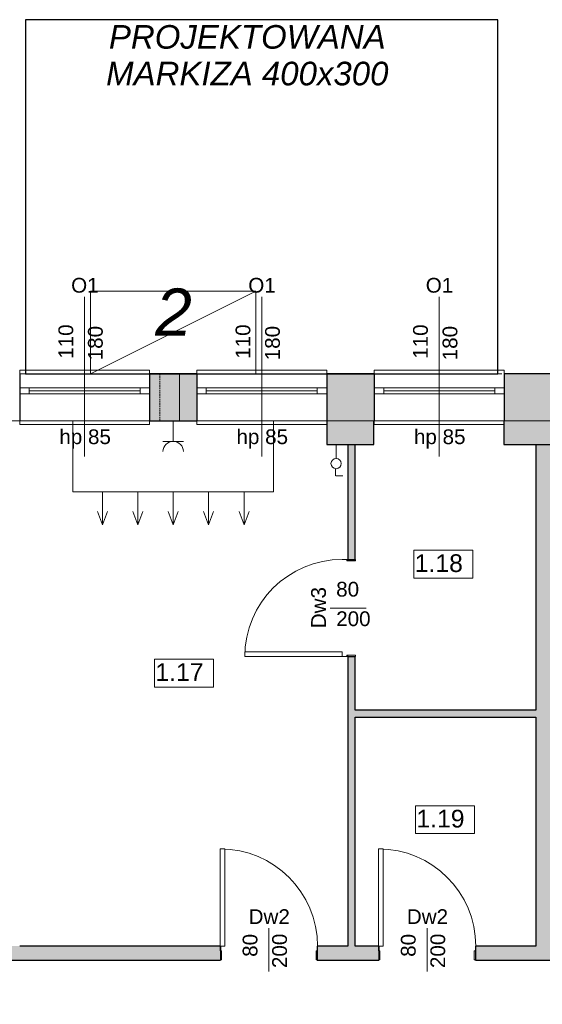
# Model space of a CAD drawing. Header units: centimetres. Extents: x -25572 to 23555, y -2435 to 15405.
# Tile 37 of 134: x 7098 to 7541, y 2365 to 3199. Entities that reach past the tile are written whole.
import ezdxf

# ---------------------------------------------------------------- set-up
doc = ezdxf.new("R2010")
doc.units = ezdxf.units.CM
doc.header["$MEASUREMENT"] = 0
doc.linetypes.add('DASHED', pattern=[1.905, 1.27, -0.635])
doc.linetypes.add('Przerywana', pattern=[24, 12, -12])
for name, color, linetype, lineweight in [('820-G Rysunki Obrazki_Nr_pióra__10', 7, 'Continuous', 13), ('820-G Rysunki Obrazki_Nr_pióra__20', 1, 'Continuous', 13), ('820-G Rysunki Obrazki_Nr_pióra__4', 7, 'Continuous', 13), ('Nowe_210-A Pomieszczenia_Nr_pióra__41', 7, 'Continuous', 15), ('Nowe_220-A Ściany_Nr_pióra__19', 255, 'Continuous', 0), ('Nowe_220-A Ściany_Nr_pióra__23', 7, 'Continuous', 15), ('Nowe_220-A Ściany_Nr_pióra__27', 7, 'Continuous', 25), ('Nowe_220-A Ściany_Nr_pióra__3', 7, 'Continuous', 13), ('Nowe_220-A Ściany_Nr_pióra__7', 7, 'Continuous', 13), ('Nowe_450-K Stropy_Nr_pióra__21', 7, 'Continuous', 25), ('Nowe_450-K Stropy_Nr_pióra__89', 7, 'Continuous', 13)]:
    doc.layers.add(name, color=color, linetype=linetype, lineweight=lineweight)
for name, color, linetype, lineweight, true_color in [('820-G Rysunki Obrazki_Nr_pióra__5', 7, 'Continuous', 13, 0x40a5ff), ('Nowe_199-Z Wymiary i opisy_Nr_pióra__81', 7, 'Continuous', 13, 0x6a6a6a), ('Nowe_220-A Ściany_Nr_pióra__45', 7, 'Continuous', 15, 0x40a5ff)]:
    doc.layers.add(name, color=color, linetype=linetype, lineweight=lineweight, true_color=true_color)
doc.styles.add('STYL_AUTOMATYCZNY_5', font='arial.ttf')
doc.styles.add('STYL_AUTOMATYCZNY_6', font='arial.ttf')

msp = doc.modelspace()

# ---------------------------------------------------------------- hatches: boundary and pattern name
at = {"layer": 'Nowe_220-A Ściany_Nr_pióra__19', "linetype": 'Continuous', "lineweight": 0}
for points in [[(7208.38, 2899.34), (7208.38, 2859.34), (7248.38, 2859.34), (7248.38, 2899.34)], [(7358.38, 2899.34), (7358.38, 2839.34), (7398.38, 2839.34), (7398.38, 2899.34)], [(7398.38, 2859.34), (7398.68, 2859.34), (7398.68, 2899.34), (7398.38, 2899.34)], [(7508.38, 2899.34), (7508.38, 2839.34), (7548.38, 2839.34), (7548.38, 2899.34)], [(7376.38, 2839.22), (7376.38, 2741.82), (7382.38, 2741.82), (7382.38, 2839.22)], [(7535.38, 2839.19), (7535.38, 2414.34), (7547.38, 2414.34), (7547.38, 2839.19)], [(7376.38, 2414.34), (7382.38, 2414.34), (7382.38, 2659.82), (7376.38, 2659.82)], [(7382.38, 2608.34), (7535.38, 2608.34), (7535.38, 2614.34), (7382.38, 2614.34)], [(7006.38, 2414.34), (7006.38, 2402.34), (7268.38, 2402.34), (7268.38, 2414.34)], [(7350.38, 2414.34), (7350.38, 2402.34), (7402.38, 2402.34), (7402.38, 2414.34)], [(7975.75, 2414.34), (7484.38, 2414.34), (7484.38, 2402.34), (7975.75, 2402.34)]]:
    msp.add_hatch(color=255, dxfattribs=at).paths.add_polyline_path(points)

# ---------------------------------------------------------------- linework, layer by layer
at = {"layer": '820-G Rysunki Obrazki_Nr_pióra__20', "color": 1, "linetype": 'Continuous', "lineweight": 13}
for points in [[(7298.38, 2899.29), (7158.38, 2899.38), (7158.38, 2969.38), (7298.38, 2969.38), (7298.33, 2899.29)], [(7298.38, 2969.38), (7158.38, 2899.38)], [(7233.84, 2899.14), (7233.84, 2859.15)], [(7168.38, 2799.34), (7168.38, 2771.22), (7164.15, 2782.5)], [(7168.38, 2799.34), (7168.38, 2771.22), (7172.6, 2782.5)], [(7198.38, 2799.34), (7198.38, 2771.22), (7194.15, 2782.5)], [(7198.38, 2799.34), (7198.38, 2771.22), (7202.6, 2782.5)], [(7228.38, 2799.34), (7228.38, 2771.22), (7224.15, 2782.5)], [(7228.38, 2799.34), (7228.38, 2771.22), (7232.6, 2782.5)], [(7258.38, 2799.34), (7258.38, 2771.22), (7254.15, 2782.5)], [(7258.38, 2799.34), (7258.38, 2771.22), (7262.6, 2782.5)], [(7288.38, 2799.34), (7288.38, 2771.22), (7284.15, 2782.5)], [(7288.38, 2799.34), (7288.38, 2771.22), (7292.6, 2782.5)]]:
    msp.add_lwpolyline(points, dxfattribs=at)
msp.add_lwpolyline([(7313.38, 2859.34), (7313.38, 2799.34), (7143.38, 2799.34), (7143.38, 2859.34)], close=True, dxfattribs=at)
at = {"layer": '820-G Rysunki Obrazki_Nr_pióra__4', "color": 7, "linetype": 'Continuous', "lineweight": 13}
for p, q in [((7228.38, 2842.02), (7228.38, 2859.34)), ((7237.03, 2842.02), (7219.72, 2842.02)), ((7366.3, 2837.26), (7366.3, 2839.34)), ((7366.3, 2827.39), (7366.3, 2837.26)), ((7365.78, 2812.85), (7365.78, 2818.73)), ((7365.96, 2812.85), (7372.02, 2812.85))]:
    msp.add_line(p, q, dxfattribs=at)
msp.add_circle((7366.3, 2823.18), 4.33, dxfattribs=at)
msp.add_arc((7228.38, 2833.37), 8.66, 0, 180, dxfattribs=at)
at = {"layer": '820-G Rysunki Obrazki_Nr_pióra__5', "color": 161, "linetype": 'DASHED', "lineweight": 13, "true_color": 0x40a5ff}
msp.add_lwpolyline([(7217.05, 2899.15), (7217.05, 2859.15)], dxfattribs=at)
at = {"layer": 'Nowe_210-A Pomieszczenia_Nr_pióra__41', "color": 7, "linetype": 'Continuous', "lineweight": 15}
for p, q in [((7432.12, 2749.76), (7482.16, 2749.76)), ((7432.12, 2726.19), (7432.12, 2749.76)), ((7482.16, 2749.76), (7482.16, 2726.19)), ((7482.16, 2726.19), (7432.12, 2726.19)), ((7212.47, 2657.47), (7262.5, 2657.47)), ((7212.47, 2633.89), (7212.47, 2657.47)), ((7262.5, 2657.47), (7262.5, 2633.89)), ((7262.5, 2633.89), (7212.47, 2633.89)), ((7433.52, 2533.29), (7483.56, 2533.29)), ((7433.52, 2509.71), (7433.52, 2533.29)), ((7483.56, 2533.29), (7483.56, 2509.71)), ((7483.56, 2509.71), (7433.52, 2509.71))]:
    msp.add_line(p, q, dxfattribs=at)
at = {"layer": 'Nowe_220-A Ściany_Nr_pióra__23', "color": 7, "linetype": 'Continuous', "lineweight": 15}
for p, q in [((7106.38, 2887.34), (7098.38, 2887.34)), ((7106.38, 2882.34), (7106.38, 2887.34)), ((7208.38, 2887.34), (7200.38, 2887.34)), ((7200.38, 2887.34), (7200.38, 2882.34)), ((7248.38, 2887.34), (7256.38, 2887.34)), ((7256.38, 2887.34), (7256.38, 2882.34)), ((7350.38, 2882.34), (7350.38, 2887.34)), ((7350.38, 2887.34), (7358.38, 2887.34)), ((7406.68, 2887.34), (7398.68, 2887.34)), ((7406.68, 2882.34), (7406.68, 2887.34)), ((7508.68, 2887.34), (7500.68, 2887.34)), ((7500.68, 2887.34), (7500.68, 2882.34)), ((7098.38, 2882.34), (7106.38, 2882.34)), ((7200.38, 2882.34), (7208.38, 2882.34)), ((7256.38, 2882.34), (7248.38, 2882.34)), ((7358.38, 2882.34), (7350.38, 2882.34)), ((7398.68, 2882.34), (7406.68, 2882.34)), ((7500.68, 2882.34), (7508.68, 2882.34)), ((7375.38, 2742.02), (7371.38, 2742.02)), ((7371.38, 2742.02), (7371.38, 2741.82)), ((7371.38, 2741.82), (7382.88, 2741.82)), ((7375.38, 2740.82), (7375.38, 2742.02)), ((7382.88, 2740.82), (7375.38, 2740.82)), ((7382.88, 2741.82), (7382.88, 2740.82)), ((7382.88, 2659.82), (7371.38, 2659.82)), ((7371.38, 2659.82), (7371.38, 2659.62)), ((7371.38, 2659.62), (7375.38, 2659.62)), ((7375.38, 2659.62), (7375.38, 2660.82)), ((7375.38, 2660.82), (7382.88, 2660.82)), ((7382.88, 2660.82), (7382.88, 2659.82)), ((7268.38, 2414.34), (7268.18, 2414.34)), ((7268.18, 2414.34), (7268.18, 2410.34)), ((7268.38, 2402.84), (7268.38, 2414.34)), ((7350.58, 2414.34), (7350.38, 2414.34)), ((7350.38, 2414.34), (7350.38, 2402.84)), ((7350.58, 2410.34), (7350.58, 2414.34)), ((7402.38, 2414.34), (7402.18, 2414.34)), ((7402.18, 2414.34), (7402.18, 2410.34)), ((7402.38, 2402.84), (7402.38, 2414.34)), ((7484.58, 2414.34), (7484.38, 2414.34)), ((7484.38, 2414.34), (7484.38, 2402.84)), ((7484.58, 2410.34), (7484.58, 2414.34)), ((7268.18, 2410.34), (7269.38, 2410.34)), ((7269.38, 2402.84), (7268.38, 2402.84)), ((7269.38, 2410.34), (7269.38, 2402.84)), ((7349.38, 2402.84), (7349.38, 2410.34)), ((7349.38, 2410.34), (7350.58, 2410.34)), ((7350.38, 2402.84), (7349.38, 2402.84)), ((7402.18, 2410.34), (7403.38, 2410.34)), ((7403.38, 2402.84), (7402.38, 2402.84)), ((7403.38, 2410.34), (7403.38, 2402.84)), ((7483.38, 2402.84), (7483.38, 2410.34)), ((7483.38, 2410.34), (7484.58, 2410.34)), ((7484.38, 2402.84), (7483.38, 2402.84))]:
    msp.add_line(p, q, dxfattribs=at)
at = {"layer": 'Nowe_220-A Ściany_Nr_pióra__27', "color": 7, "linetype": 'Continuous', "lineweight": 25}
for p, q in [((7098.38, 2899.34), (7098.38, 2887.34)), ((7098.38, 2899.34), (7098.38, 2887.34)), ((7208.38, 2899.34), (7208.38, 2887.34)), ((7208.38, 2899.34), (7208.38, 2887.34)), ((7248.38, 2899.34), (7248.38, 2887.34)), ((7248.38, 2899.34), (7248.38, 2887.34)), ((7358.38, 2899.34), (7358.38, 2887.34)), ((7358.38, 2899.34), (7358.38, 2887.34)), ((7398.68, 2899.34), (7398.68, 2887.34)), ((7398.68, 2899.34), (7398.68, 2887.34)), ((7508.68, 2899.34), (7508.68, 2887.34)), ((7508.68, 2899.34), (7508.68, 2887.34)), ((7098.38, 2887.34), (7098.38, 2882.34)), ((7098.38, 2887.34), (7098.38, 2882.34)), ((7098.38, 2887.34), (7098.38, 2882.34)), ((7208.38, 2887.34), (7208.38, 2882.34)), ((7208.38, 2887.34), (7208.38, 2882.34)), ((7208.38, 2887.34), (7208.38, 2882.34)), ((7248.38, 2887.34), (7248.38, 2882.34)), ((7248.38, 2887.34), (7248.38, 2882.34)), ((7248.38, 2887.34), (7248.38, 2882.34)), ((7358.38, 2887.34), (7358.38, 2882.34)), ((7358.38, 2887.34), (7358.38, 2882.34)), ((7358.38, 2887.34), (7358.38, 2882.34)), ((7398.68, 2887.34), (7398.68, 2882.34)), ((7398.68, 2887.34), (7398.68, 2882.34)), ((7398.68, 2887.34), (7398.68, 2882.34)), ((7508.68, 2887.34), (7508.68, 2882.34)), ((7508.68, 2887.34), (7508.68, 2882.34)), ((7508.68, 2887.34), (7508.68, 2882.34)), ((7098.38, 2882.34), (7098.38, 2859.34)), ((7098.38, 2882.34), (7098.38, 2859.34)), ((7208.38, 2882.34), (7208.38, 2859.34)), ((7208.38, 2882.34), (7208.38, 2859.34)), ((7248.38, 2882.34), (7248.38, 2859.34)), ((7248.38, 2882.34), (7248.38, 2859.34)), ((7358.38, 2882.34), (7358.38, 2859.34)), ((7358.38, 2882.34), (7358.38, 2859.34)), ((7398.68, 2882.34), (7398.68, 2859.34)), ((7398.68, 2882.34), (7398.68, 2859.34)), ((7508.68, 2882.34), (7508.68, 2859.34)), ((7508.68, 2882.34), (7508.68, 2859.34)), ((7376.38, 2741.82), (7382.38, 2741.82)), ((7376.38, 2741.82), (7382.38, 2741.82)), ((7376.38, 2741.82), (7382.38, 2741.82)), ((7376.38, 2659.82), (7382.38, 2659.82)), ((7376.38, 2659.82), (7382.38, 2659.82)), ((7376.38, 2659.82), (7382.38, 2659.82)), ((7268.38, 2414.34), (7268.38, 2402.84)), ((7268.38, 2414.34), (7268.38, 2402.84)), ((7268.38, 2414.34), (7268.38, 2402.84)), ((7350.38, 2414.34), (7350.38, 2402.84)), ((7350.38, 2414.34), (7350.38, 2402.84)), ((7350.38, 2414.34), (7350.38, 2402.84)), ((7402.38, 2414.34), (7402.38, 2402.84)), ((7402.38, 2414.34), (7402.38, 2402.84)), ((7402.38, 2414.34), (7402.38, 2402.84)), ((7484.38, 2414.34), (7484.38, 2402.84)), ((7484.38, 2414.34), (7484.38, 2402.84)), ((7484.38, 2414.34), (7484.38, 2402.84)), ((7268.38, 2402.84), (7268.38, 2402.34)), ((7268.38, 2402.84), (7268.38, 2402.34)), ((7350.38, 2402.84), (7350.38, 2402.34)), ((7350.38, 2402.84), (7350.38, 2402.34)), ((7402.38, 2402.84), (7402.38, 2402.34)), ((7402.38, 2402.84), (7402.38, 2402.34)), ((7484.38, 2402.84), (7484.38, 2402.34)), ((7484.38, 2402.84), (7484.38, 2402.34))]:
    msp.add_line(p, q, dxfattribs=at)
for points in [[(7248.38, 2899.34), (7208.38, 2899.34)], [(7398.38, 2899.34), (7358.38, 2899.34)], [(7398.68, 2899.34), (7398.38, 2899.34)], [(7548.38, 2899.34), (7508.38, 2899.34)], [(7208.38, 2859.34), (7248.38, 2859.34)], [(7358.38, 2859.34), (7358.38, 2839.34)], [(7398.38, 2839.34), (7398.38, 2859.34)], [(7398.38, 2859.34), (7398.68, 2859.34)], [(7508.38, 2859.34), (7508.38, 2839.34)], [(7358.38, 2839.34), (7398.38, 2839.34)], [(7376.38, 2839.22), (7376.38, 2741.82)], [(7382.38, 2839.22), (7376.38, 2839.22)], [(7382.38, 2741.82), (7382.38, 2839.22)], [(7508.38, 2839.34), (7548.38, 2839.34)], [(7535.38, 2839.19), (7535.38, 2614.34)], [(7547.38, 2839.19), (7535.38, 2839.19)], [(7376.38, 2659.82), (7376.38, 2414.34)], [(7382.38, 2614.34), (7382.38, 2659.82)], [(7535.38, 2614.34), (7382.38, 2614.34)], [(7382.38, 2414.34), (7382.38, 2608.34)], [(7382.38, 2608.34), (7535.38, 2608.34)], [(7535.38, 2608.34), (7535.38, 2414.34)], [(7268.38, 2414.34), (7098.38, 2414.34)], [(7376.38, 2414.34), (7350.38, 2414.34)], [(7402.38, 2414.34), (7382.38, 2414.34)], [(7535.38, 2414.34), (7484.38, 2414.34)], [(7006.38, 2402.34), (7268.38, 2402.34)], [(7350.38, 2402.34), (7402.38, 2402.34)], [(7484.38, 2402.34), (7975.75, 2402.34)]]:
    msp.add_lwpolyline(points, dxfattribs=at)
for p in [(7376.38, 2741.82), (7376.38, 2741.82), (7376.38, 2659.82), (7376.38, 2659.82)]:
    msp.add_point(p, dxfattribs=at)
at = {"layer": 'Nowe_220-A Ściany_Nr_pióra__3', "color": 7, "linetype": 'Continuous', "lineweight": 13}
for p, q in [((7098.38, 2899.34), (7098.38, 2902.34)), ((7098.38, 2902.34), (7208.38, 2902.34)), ((7208.38, 2902.34), (7208.38, 2899.34)), ((7358.38, 2902.34), (7248.38, 2902.34)), ((7248.38, 2902.34), (7248.38, 2899.34)), ((7358.38, 2899.34), (7358.38, 2902.34)), ((7398.68, 2899.34), (7398.68, 2902.34)), ((7398.68, 2902.34), (7508.68, 2902.34)), ((7508.68, 2902.34), (7508.68, 2899.34)), ((7200.38, 2887.34), (7106.38, 2887.34)), ((7256.38, 2887.34), (7350.38, 2887.34)), ((7500.68, 2887.34), (7406.68, 2887.34)), ((7106.38, 2884.84), (7200.38, 2884.84)), ((7106.38, 2882.34), (7200.38, 2882.34)), ((7350.38, 2884.84), (7256.38, 2884.84)), ((7350.38, 2882.34), (7256.38, 2882.34)), ((7406.68, 2884.84), (7500.68, 2884.84)), ((7406.68, 2882.34), (7500.68, 2882.34)), ((7098.38, 2859.34), (7098.38, 2856.34)), ((7098.38, 2856.34), (7208.38, 2856.34)), ((7208.38, 2856.34), (7208.38, 2859.34)), ((7248.38, 2856.34), (7248.38, 2859.34)), ((7358.38, 2856.34), (7248.38, 2856.34)), ((7358.38, 2859.34), (7358.38, 2856.34)), ((7398.68, 2859.34), (7398.68, 2856.34)), ((7398.68, 2856.34), (7508.68, 2856.34)), ((7508.68, 2856.34), (7508.68, 2859.34)), ((7371.38, 2663.62), (7288.98, 2663.62)), ((7288.98, 2663.62), (7288.98, 2659.62)), ((7371.38, 2659.62), (7371.38, 2663.62)), ((7288.98, 2659.62), (7371.38, 2659.62)), ((7268.18, 2496.74), (7268.18, 2414.34)), ((7272.18, 2496.74), (7268.18, 2496.74)), ((7272.18, 2414.34), (7272.18, 2496.74)), ((7402.18, 2496.74), (7402.18, 2414.34)), ((7406.18, 2496.74), (7402.18, 2496.74)), ((7406.18, 2414.34), (7406.18, 2496.74)), ((7268.18, 2414.34), (7272.18, 2414.34)), ((7402.18, 2414.34), (7406.18, 2414.34))]:
    msp.add_line(p, q, dxfattribs=at)
at = {"layer": 'Nowe_220-A Ściany_Nr_pióra__3', "color": 7, "linetype": 'Przerywana', "lineweight": 13}
for p, q in [((7098.38, 2899.34), (7208.38, 2899.34)), ((7358.38, 2899.34), (7248.38, 2899.34)), ((7398.68, 2899.34), (7508.68, 2899.34)), ((7098.38, 2859.34), (7208.38, 2859.34)), ((7358.38, 2859.34), (7248.38, 2859.34)), ((7398.68, 2859.34), (7508.68, 2859.34))]:
    msp.add_line(p, q, dxfattribs=at)
at = {"layer": 'Nowe_220-A Ściany_Nr_pióra__3', "color": 7, "linetype": 'Continuous', "lineweight": 13}
for centre, start, end in [((7371.38, 2659.62), 90, 180), ((7268.18, 2414.34), 0, 90), ((7402.18, 2414.34), 0, 90)]:
    msp.add_arc(centre, 82.4, start, end, dxfattribs=at)
at = {"layer": 'Nowe_220-A Ściany_Nr_pióra__45', "color": 161, "linetype": 'Continuous', "lineweight": 15, "true_color": 0x40a5ff}
for p, q in [((7153.38, 2964.52), (7153.38, 2829.34)), ((7303.38, 2964.52), (7303.38, 2829.34)), ((7453.68, 2964.52), (7453.68, 2829.34)), ((7361.2, 2700.82), (7391.84, 2700.82)), ((7309.38, 2429.52), (7309.38, 2392.88)), ((7443.38, 2429.52), (7443.38, 2392.88))]:
    msp.add_line(p, q, dxfattribs=at)
at = {"layer": 'Nowe_450-K Stropy_Nr_pióra__21', "color": 7, "linetype": 'Continuous', "lineweight": 25, "flags": 128}
msp.add_lwpolyline([(7103.38, 2899.34), (7503.38, 2899.34), (7503.38, 3199.34), (7103.38, 3199.34)], close=True, dxfattribs=at)
msp.add_lwpolyline([(7103.38, 2899.34), (7503.38, 2899.34), (7503.38, 3199.34), (7103.38, 3199.34)], close=True, dxfattribs=at)
at = {"layer": 'Nowe_450-K Stropy_Nr_pióra__89', "color": 7, "linetype": 'Continuous', "lineweight": 13}
for points in [[(6369.38, 1683.34), (10868.76, 1683.34), (10868.76, 2282.34), (10901.38, 2282.34), (10901.38, 2859.34), (6369.38, 2859.34)], [(6369.38, 1683.34), (10868.76, 1683.34), (10868.76, 2282.34), (10901.38, 2282.34), (10901.38, 2859.34), (6369.38, 2859.34)], [(6369.38, 2859.34), (6369.38, 1683.34), (10868.76, 1683.34), (10868.76, 2282.34), (10901.38, 2282.34), (10901.38, 2859.34)]]:
    msp.add_lwpolyline(points, close=True, dxfattribs=at)

# ---------------------------------------------------------------- texts
at = {"layer": '820-G Rysunki Obrazki_Nr_pióra__10', "color": 7, "linetype": 'Continuous', "lineweight": 13, "insert": (7213.12, 2931.56), "char_height": 40, "attachment_point": 7, "style": 'STYL_AUTOMATYCZNY_5'}
msp.add_mtext('\\A1;{\\pql;\\fArial|b0|i1|c238|p0;\\W1.000000;2}', dxfattribs=at)
at = {"layer": 'Nowe_199-Z Wymiary i opisy_Nr_pióra__81', "color": 251, "linetype": 'Continuous', "lineweight": 13, "true_color": 0x6a6a6a, "insert": (7291.1, 3194.77), "char_height": 20, "width": 360.1664, "attachment_point": 2, "line_spacing_factor": 0.931534, "style": 'STYL_AUTOMATYCZNY_5'}
msp.add_mtext('\\A1;{\\pqc;\\fArial|b0|i1|c238|p0;\\W1.000000;PROJEKTOWANA MARKIZA\\fArial|b0|i1|c238|p0;\\W1.000000; 400x300}', dxfattribs=at)
at = {"layer": 'Nowe_210-A Pomieszczenia_Nr_pióra__41', "color": 7, "linetype": 'Continuous', "lineweight": 15, "char_height": 15, "attachment_point": 2, "style": 'STYL_AUTOMATYCZNY_6'}
for s, insert in [('\\A1;{\\pqc;\\pt0,25;\\fArial|b0|i0|c238|p0;\\W1.000000;1.18\\fArial|b0|i0|c238|p0;\\W1.000000;\\A1{\\H.66x;\\S^  ;}\\fArial|b0|i0|c238|p0;\\W1.000000;\\fArial|b0|i0|c238|p0;\\W1.000000;\\A1{\\H.66x;\\S^  ;}}', (7457.14, 2746.33)), ('\\A1;{\\pqc;\\pt0,25;\\fArial|b0|i0|c238|p0;\\W1.000000;1.17\\fArial|b0|i0|c238|p0;\\W1.000000;\\A1{\\H.66x;\\S^  ;}\\fArial|b0|i0|c238|p0;\\W1.000000;\\fArial|b0|i0|c238|p0;\\W1.000000;\\A1{\\H.66x;\\S^  ;}}', (7237.49, 2654.04)), ('\\A1;{\\pqc;\\pt0,25;\\fArial|b0|i0|c238|p0;\\W1.000000;1.19\\fArial|b0|i0|c238|p0;\\W1.000000;\\A1{\\H.66x;\\S^  ;}\\fArial|b0|i0|c238|p0;\\W1.000000;\\fArial|b0|i0|c238|p0;\\W1.000000;\\A1{\\H.66x;\\S^  ;}}', (7458.54, 2529.86))]:
    msp.add_mtext(s, dxfattribs=dict(at, insert=insert))
at = {"layer": 'Nowe_220-A Ściany_Nr_pióra__7', "color": 7, "linetype": 'Continuous', "lineweight": 13, "char_height": 12.5, "attachment_point": 7, "style": 'STYL_AUTOMATYCZNY_6'}
for s, insert in [('\\A1;{\\pql;\\pt0;\\fArial|b0|i0|c238|p0;\\W1.000000;O1\\fArial|b0|i0|c238|p0;\\W1.000000;\\fArial|b0|i0|c238|p0;\\W1.000000;\\fArial|b0|i0|c238|p0;\\W1.000000;}', (7141.94, 2967.88)), ('\\A1;{\\pql;\\pt0;\\fArial|b0|i0|c238|p0;\\W1.000000;O1\\fArial|b0|i0|c238|p0;\\W1.000000;\\fArial|b0|i0|c238|p0;\\W1.000000;\\fArial|b0|i0|c238|p0;\\W1.000000;}', (7291.94, 2967.88)), ('\\A1;{\\pql;\\pt0;\\fArial|b0|i0|c238|p0;\\W1.000000;O1\\fArial|b0|i0|c238|p0;\\W1.000000;\\fArial|b0|i0|c238|p0;\\W1.000000;\\fArial|b0|i0|c238|p0;\\W1.000000;}', (7442.24, 2967.88)), ('\\A1;{\\pql;\\pt0;\\fArial|b0|i0|c238|p0;\\W1.000000;hp 85\\fArial|b0|i0|c238|p0;\\W1.000000;\\A1{\\H.66x;\\S^  ;}\\fArial|b0|i0|c238|p0;\\W1.000000;\\fArial|b0|i0|c238|p0;\\W1.000000;}', (7131.93, 2835.93)), ('\\A1;{\\pql;\\pt0;\\fArial|b0|i0|c238|p0;\\W1.000000;hp 85\\fArial|b0|i0|c238|p0;\\W1.000000;\\A1{\\H.66x;\\S^  ;}\\fArial|b0|i0|c238|p0;\\W1.000000;\\fArial|b0|i0|c238|p0;\\W1.000000;}', (7281.93, 2835.93)), ('\\A1;{\\pql;\\pt0;\\fArial|b0|i0|c238|p0;\\W1.000000;hp 85\\fArial|b0|i0|c238|p0;\\W1.000000;\\A1{\\H.66x;\\S^  ;}\\fArial|b0|i0|c238|p0;\\W1.000000;\\fArial|b0|i0|c238|p0;\\W1.000000;}', (7432.23, 2835.93)), ('\\A1;{\\pql;\\pt0;\\fArial|b0|i0|c238|p0;\\W1.000000;80\\fArial|b0|i0|c238|p0;\\W1.000000;\\A1{\\H.66x;\\S^  ;}\\fArial|b0|i0|c238|p0;\\W1.000000;\\fArial|b0|i0|c238|p0;\\W1.000000;}', (7366.38, 2706.86)), ('\\A1;{\\pql;\\pt0;\\fArial|b0|i0|c238|p0;\\W1.000000;200\\fArial|b0|i0|c238|p0;\\W1.000000;\\A1{\\H.66x;\\S^  ;}\\fArial|b0|i0|c238|p0;\\W1.000000;\\fArial|b0|i0|c238|p0;\\W1.000000;}', (7366.38, 2681.86)), ('\\A1;{\\pql;\\pt0;\\fArial|b0|i0|c238|p0;\\W1.000000;Dw2\\fArial|b0|i0|c238|p0;\\W1.000000;\\fArial|b0|i0|c238|p0;\\W1.000000;\\fArial|b0|i0|c238|p0;\\W1.000000;}', (7292.23, 2433.09)), ('\\A1;{\\pql;\\pt0;\\fArial|b0|i0|c238|p0;\\W1.000000;Dw2\\fArial|b0|i0|c238|p0;\\W1.000000;\\fArial|b0|i0|c238|p0;\\W1.000000;\\fArial|b0|i0|c238|p0;\\W1.000000;}', (7426.23, 2433.09))]:
    msp.add_mtext(s, dxfattribs=dict(at, insert=insert))
at = {"layer": 'Nowe_220-A Ściany_Nr_pióra__7', "color": 7, "linetype": 'Continuous', "lineweight": 13, "char_height": 12.5, "attachment_point": 7, "rotation": 90, "style": 'STYL_AUTOMATYCZNY_6'}
for s, insert in [('\\A1;{\\pql;\\pt0;\\fArial|b0|i0|c238|p0;\\W1.000000;110\\fArial|b0|i0|c238|p0;\\W1.000000;\\A1{\\H.66x;\\S^  ;}\\fArial|b0|i0|c238|p0;\\W1.000000;\\fArial|b0|i0|c238|p0;\\W1.000000;}', (7147.33, 2912.01)), ('\\A1;{\\pql;\\pt0;\\fArial|b0|i0|c238|p0;\\W1.000000;180\\fArial|b0|i0|c238|p0;\\W1.000000;\\A1{\\H.66x;\\S^  ;}\\fArial|b0|i0|c238|p0;\\W1.000000;\\fArial|b0|i0|c238|p0;\\W1.000000;}', (7172.33, 2910.74)), ('\\A1;{\\pql;\\pt0;\\fArial|b0|i0|c238|p0;\\W1.000000;110\\fArial|b0|i0|c238|p0;\\W1.000000;\\A1{\\H.66x;\\S^  ;}\\fArial|b0|i0|c238|p0;\\W1.000000;\\fArial|b0|i0|c238|p0;\\W1.000000;}', (7297.33, 2912.01)), ('\\A1;{\\pql;\\pt0;\\fArial|b0|i0|c238|p0;\\W1.000000;180\\fArial|b0|i0|c238|p0;\\W1.000000;\\A1{\\H.66x;\\S^  ;}\\fArial|b0|i0|c238|p0;\\W1.000000;\\fArial|b0|i0|c238|p0;\\W1.000000;}', (7322.33, 2910.74)), ('\\A1;{\\pql;\\pt0;\\fArial|b0|i0|c238|p0;\\W1.000000;110\\fArial|b0|i0|c238|p0;\\W1.000000;\\A1{\\H.66x;\\S^  ;}\\fArial|b0|i0|c238|p0;\\W1.000000;\\fArial|b0|i0|c238|p0;\\W1.000000;}', (7447.64, 2912.01)), ('\\A1;{\\pql;\\pt0;\\fArial|b0|i0|c238|p0;\\W1.000000;180\\fArial|b0|i0|c238|p0;\\W1.000000;\\A1{\\H.66x;\\S^  ;}\\fArial|b0|i0|c238|p0;\\W1.000000;\\fArial|b0|i0|c238|p0;\\W1.000000;}', (7472.64, 2910.74)), ('\\A1;{\\pql;\\pt0;\\fArial|b0|i0|c238|p0;\\W1.000000;Dw3\\fArial|b0|i0|c238|p0;\\W1.000000;\\fArial|b0|i0|c238|p0;\\W1.000000;\\fArial|b0|i0|c238|p0;\\W1.000000;}', (7357.84, 2683.67)), ('\\A1;{\\pql;\\pt0;\\fArial|b0|i0|c238|p0;\\W1.000000;80\\fArial|b0|i0|c238|p0;\\W1.000000;\\A1{\\H.66x;\\S^  ;}\\fArial|b0|i0|c238|p0;\\W1.000000;\\fArial|b0|i0|c238|p0;\\W1.000000;}', (7303.33, 2405.27)), ('\\A1;{\\pql;\\pt0;\\fArial|b0|i0|c238|p0;\\W1.000000;200\\fArial|b0|i0|c238|p0;\\W1.000000;\\A1{\\H.66x;\\S^  ;}\\fArial|b0|i0|c238|p0;\\W1.000000;\\fArial|b0|i0|c238|p0;\\W1.000000;}', (7328.33, 2395.74)), ('\\A1;{\\pql;\\pt0;\\fArial|b0|i0|c238|p0;\\W1.000000;80\\fArial|b0|i0|c238|p0;\\W1.000000;\\A1{\\H.66x;\\S^  ;}\\fArial|b0|i0|c238|p0;\\W1.000000;\\fArial|b0|i0|c238|p0;\\W1.000000;}', (7437.33, 2405.27)), ('\\A1;{\\pql;\\pt0;\\fArial|b0|i0|c238|p0;\\W1.000000;200\\fArial|b0|i0|c238|p0;\\W1.000000;\\A1{\\H.66x;\\S^  ;}\\fArial|b0|i0|c238|p0;\\W1.000000;\\fArial|b0|i0|c238|p0;\\W1.000000;}', (7462.33, 2395.74))]:
    msp.add_mtext(s, dxfattribs=dict(at, insert=insert))

doc.saveas('drawing.dxf')
